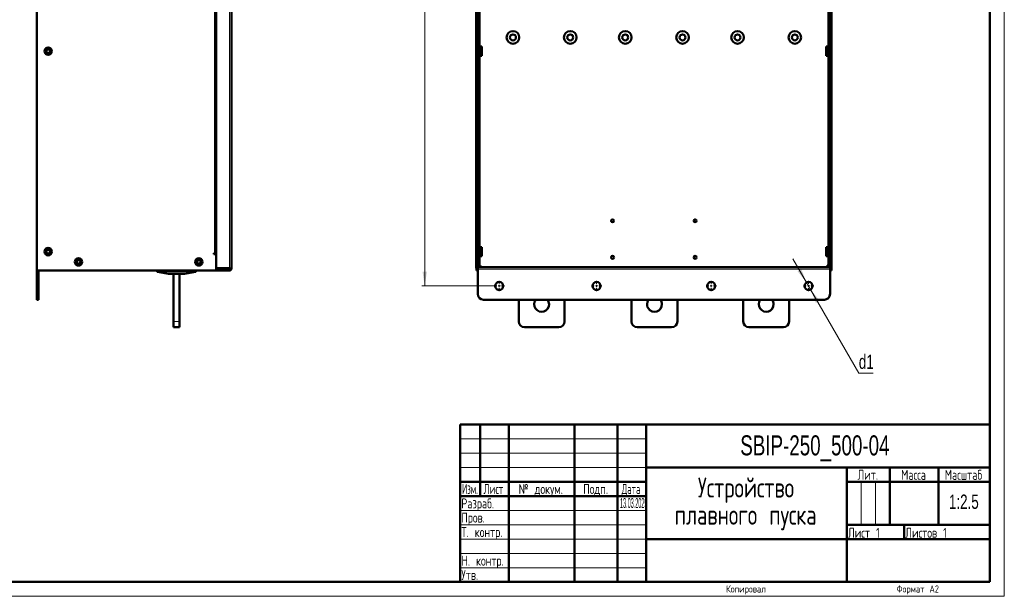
# Model space of a CAD drawing. Header units: millimetres. Extents: x 0 to 594, y 0 to 420.
# Tile 11 of 12: x 250 to 594, y 0 to 201. Entities that reach past the tile are written whole.
import ezdxf

# ---------------------------------------------------------------- set-up
doc = ezdxf.new("R2010")
doc.units = ezdxf.units.MM
doc.layers.add('ОСЕВЫЕ', color=7, linetype='Continuous')
doc.styles.add('SLDTEXTSTYLE0', font='TXT', dxfattribs={"width": 0.7, "bigfont": 'bigfont'})
doc.styles.add('SLDTEXTSTYLE1', font='TXT', dxfattribs={"width": 0.7})
doc.styles.add('SLDTEXTSTYLE2', font='TXT', dxfattribs={"width": 0.597433, "bigfont": 'bigfont'})
doc.styles.add('SLDTEXTSTYLE3', font='TXT', dxfattribs={"width": 0.628357, "bigfont": 'bigfont'})
doc.styles.add('SLDTEXTSTYLE4', font='TXT', dxfattribs={"width": 0.57744, "bigfont": 'bigfont'})
doc.styles.add('SLDTEXTSTYLE5', font='TXT', dxfattribs={"width": 0.326651})
doc.dimstyles.new('SLDDIMSTYLE0', dxfattribs={"dimtxt": 5, "dimasz": 5, "dimexe": 0, "dimexo": 0.0625, "dimgap": 1.25, "dimtad": 2, "dimdec": 1, "dimlfac": 2.5, "dimrnd": 1e-09, "dimzin": 12, "dimdsep": 46, "dimtxsty": 'SLDTEXTSTYLE1', "dimsah": 1, "dimcen": 0.09, "dimadec": 0, "dimazin": 3, "dimtfac": 1, "dimtdec": 3, "dimtofl": 0, "dimtmove": 0, "dimatfit": 3, "dimfxl": 0, "dimfrac": 2, "dimtolj": 1, "dimtzin": 12, "dimarcsym": 0})
doc.dimstyles.new('SLDDIMSTYLE1', dxfattribs={"dimtxt": 5, "dimasz": 5, "dimexe": 0, "dimexo": 0.0625, "dimgap": 1.25, "dimtad": 0, "dimtih": 1, "dimtoh": 1, "dimdec": 1, "dimlfac": 2.5, "dimrnd": 1e-09, "dimzin": 12, "dimdsep": 46, "dimtxsty": 'SLDTEXTSTYLE1', "dimsah": 1, "dimcen": 0, "dimadec": 0, "dimazin": 3, "dimtfac": 1, "dimtdec": 3, "dimtmove": 0, "dimatfit": 3, "dimfxl": 0, "dimfrac": 2, "dimtolj": 1, "dimtzin": 12, "dimarcsym": 0})

# ---------------------------------------------------------------- blocks, each defined once
blk = doc.blocks.new('SW_NOTE_0')
at = {"color": 0, "linetype": 'Continuous', "lineweight": 0, "char_height": 7, "attachment_point": 2, "style": 'SLDTEXTSTYLE0'}
for s, insert in [('Устройство', (21.44, 9)), ('плавного пуска', (21.31, -0.5))]:
    blk.add_mtext(s, dxfattribs=dict(at, insert=insert))
blk = doc.blocks.new('_D_6')
at = {"color": 7, "linetype": 'Continuous', "lineweight": 0}
for p, q in [((415.86, 346.39), (390.67, 346.39)), ((391.67, 346.39), (391.67, 108.39)), ((415.86, 108.39), (390.67, 108.39))]:
    blk.add_line(p, q, dxfattribs=at)
at = {"color": 7, "linetype": 'Continuous', "lineweight": 18}
for points in [[(391.67, 346.39), (390.9, 341.39), (392.44, 341.39)], [(391.67, 108.39), (392.44, 113.39), (390.9, 113.39)]]:
    blk.add_solid(points, dxfattribs=at)
at = {"color": 7, "linetype": 'Continuous', "lineweight": 18, "insert": (385.23, 224.72), "char_height": 5, "attachment_point": 1, "rotation": 90, "style": 'SLDTEXTSTYLE0'}
blk.add_mtext('В1', dxfattribs=at)
blk = doc.blocks.new('_D_9')
at = {"color": 7, "linetype": 'Continuous', "lineweight": 0}
for p, q in [((524.97, 109.6), (520.16, 117.92)), ((524.97, 109.6), (526.37, 107.17)), ((526.37, 107.17), (543.22, 77.99)), ((543.22, 77.99), (548.2, 77.99))]:
    blk.add_line(p, q, dxfattribs=at)
at = {"color": 7, "linetype": 'Continuous', "lineweight": 18}
for points in [[(524.97, 109.6), (523.14, 114.31), (521.81, 113.54)], [(526.37, 107.17), (528.21, 102.46), (529.54, 103.23)]]:
    blk.add_solid(points, dxfattribs=at)
at = {"color": 7, "linetype": 'Continuous', "lineweight": 18, "insert": (543.22, 84.43), "char_height": 5, "attachment_point": 1, "style": 'SLDTEXTSTYLE1'}
blk.add_mtext('d1', dxfattribs=at)
blk = doc.blocks.new('SW_CENTERMARKSYMBOL_20')
at = {"color": 0, "linetype": 'Continuous', "lineweight": 18}
for p, q in [((-0.8, 0), (-1.8, 0)), ((0, 0), (-0.4, 0)), ((0, 0.8), (0, 1.8)), ((0, 0), (0, 0.4)), ((0, 0), (0, -0.4)), ((0, 0), (0.4, 0)), ((0.8, 0), (1.8, 0)), ((0, -0.8), (0, -1.8))]:
    blk.add_line(p, q, dxfattribs=at)
blk = doc.blocks.new('SW_CENTERMARKSYMBOL_21')
at = {"color": 0, "linetype": 'Continuous', "lineweight": 18}
for p, q in [((-0.8, 0), (-1.8, 0)), ((0, 0), (-0.4, 0)), ((0, 0.8), (0, 1.8)), ((0, 0), (0, 0.4)), ((0, 0), (0, -0.4)), ((0, 0), (0.4, 0)), ((0.8, 0), (1.8, 0)), ((0, -0.8), (0, -1.8))]:
    blk.add_line(p, q, dxfattribs=at)
blk = doc.blocks.new('SW_CENTERMARKSYMBOL_22')
at = {"color": 0, "linetype": 'Continuous', "lineweight": 18}
for p, q in [((-0.8, 0), (-1.8, 0)), ((0, 0), (-0.4, 0)), ((0, 0.8), (0, 1.8)), ((0, 0), (0, 0.4)), ((0, 0), (0, -0.4)), ((0, 0), (0.4, 0)), ((0.8, 0), (1.8, 0)), ((0, -0.8), (0, -1.8))]:
    blk.add_line(p, q, dxfattribs=at)
blk = doc.blocks.new('SW_CENTERMARKSYMBOL_23')
at = {"color": 0, "linetype": 'Continuous', "lineweight": 18}
for p, q in [((-0.8, 0), (-1.8, 0)), ((0, 0), (-0.4, 0)), ((0, 0.8), (0, 1.8)), ((0, 0), (0, 0.4)), ((0, 0), (0, -0.4)), ((0, 0), (0.4, 0)), ((0.8, 0), (1.8, 0)), ((0, -0.8), (0, -1.8))]:
    blk.add_line(p, q, dxfattribs=at)

msp = doc.modelspace()

# ---------------------------------------------------------------- linework, layer by layer
at = {"color": 7, "linetype": 'Continuous', "lineweight": 50}
for p, q in [((589, 5), (589, 415)), ((256.216, 113.785), (256.216, 338.985)), ((318.816, 114.548), (318.816, 338.222)), ((324.216, 338.305), (324.216, 114.465)), ((409.672, 338.222), (409.672, 114.548)), ((409.692, 338.985), (409.692, 113.785)), ((410.172, 113.785), (410.172, 338.985)), ((410.172, 337.185), (410.172, 115.585)), ((410.772, 337.185), (410.772, 115.585)), ((532.572, 115.585), (532.572, 337.185)), ((533.172, 338.985), (533.172, 113.785)), ((533.172, 115.585), (533.172, 337.185)), ((533.652, 113.785), (533.652, 338.985)), ((533.672, 114.548), (533.672, 338.222)), ((411.572, 191.965), (410.772, 191.965)), ((411.572, 188.805), (411.572, 191.965)), ((532.572, 191.965), (531.772, 191.965)), ((531.772, 191.965), (531.772, 190.385)), ((531.772, 190.385), (531.772, 188.805)), ((410.772, 188.805), (411.572, 188.805)), ((531.772, 188.805), (532.572, 188.805)), ((411.572, 121.965), (410.772, 121.965)), ((411.572, 118.805), (411.572, 121.965)), ((532.572, 121.965), (531.772, 121.965)), ((531.772, 121.965), (531.772, 120.385)), ((531.772, 120.385), (531.772, 118.805)), ((318.256, 119.785), (318.016, 119.785)), ((318.016, 119.785), (318.016, 119.545)), ((318.016, 119.545), (318.816, 119.545)), ((318.256, 119.785), (318.816, 119.785)), ((410.772, 118.805), (411.572, 118.805)), ((531.772, 118.805), (532.572, 118.805)), ((318.816, 113.785), (256.216, 113.785)), ((256.216, 105.585), (256.216, 113.785)), ((256.816, 113.785), (256.816, 105.585)), ((298.216, 113.785), (298.216, 113.434)), ((311.816, 113.434), (311.816, 113.785)), ((312.872, 113.785), (312.872, 113.745)), ((313.85, 113.785), (313.85, 113.745)), ((313.85, 113.745), (316.574, 113.745)), ((316.761, 113.785), (316.761, 113.745)), ((316.761, 113.745), (316.927, 113.745)), ((316.927, 113.785), (316.927, 113.745)), ((323.536, 114.548), (318.816, 114.548)), ((318.816, 114.548), (318.816, 113.785)), ((318.816, 114.265), (323.536, 114.265)), ((318.816, 113.785), (323.536, 113.785)), ((322.016, 114.505), (318.896, 114.505)), ((322.016, 114.505), (323.216, 114.505)), ((323.216, 114.505), (323.216, 114.548)), ((323.536, 113.785), (323.536, 114.265)), ((323.736, 114.465), (324.216, 114.465)), ((409.672, 114.548), (409.692, 114.548)), ((409.692, 113.785), (410.172, 113.785)), ((410.172, 115.585), (410.772, 115.585)), ((410.172, 115.285), (411.152, 115.285)), ((410.172, 114.985), (533.172, 114.985)), ((410.172, 114.305), (410.172, 105.585)), ((410.652, 115.585), (410.652, 115.285)), ((410.772, 115.585), (410.852, 115.585)), ((411.152, 115.585), (410.852, 115.585)), ((411.152, 115.285), (411.152, 115.585)), ((532.192, 115.585), (532.192, 115.285)), ((532.492, 115.585), (532.192, 115.585)), ((532.192, 115.285), (533.172, 115.285)), ((532.572, 115.585), (532.492, 115.585)), ((533.172, 115.585), (532.572, 115.585)), ((532.692, 115.285), (532.692, 115.585)), ((533.172, 105.585), (533.172, 114.305)), ((533.652, 113.785), (533.172, 113.785)), ((533.672, 114.548), (533.652, 114.548)), ((298.376, 113.353), (302.21, 112.586)), ((302.222, 112.585), (307.81, 112.585)), ((304.016, 95.985), (304.016, 112.585)), ((306.016, 95.985), (306.016, 112.585)), ((307.822, 112.586), (311.656, 113.353)), ((256.216, 105.585), (256.216, 103.585)), ((256.216, 103.585), (256.816, 103.585)), ((256.816, 105.585), (256.816, 103.585)), ((412.172, 103.585), (531.172, 103.585)), ((424.472, 103.585), (424.472, 95.985)), ((440.472, 95.985), (440.472, 103.585)), ((463.872, 103.585), (463.872, 95.985)), ((479.872, 95.985), (479.872, 103.585)), ((502.872, 103.585), (502.872, 95.985)), ((518.872, 95.985), (518.872, 103.585)), ((304.016, 95.985), (304.016, 93.985)), ((304.016, 93.985), (306.016, 93.985)), ((306.016, 93.985), (306.016, 95.985)), ((438.472, 93.985), (426.472, 93.985)), ((477.872, 93.985), (465.872, 93.985)), ((516.872, 93.985), (504.872, 93.985)), ((404, 60), (589, 60)), ((404, 60), (404, 5)), ((411, 35), (411, 60)), ((421, 60), (421, 5)), ((444, 60), (444, 5)), ((459, 60), (459, 5)), ((469, 60), (469, 5)), ((469, 45), (589, 45)), ((539, 45), (539, 5)), ((554, 45), (554, 25)), ((571, 45), (571, 25)), ((404, 40), (469, 40)), ((539, 40), (589, 40)), ((404, 35), (469, 35)), ((539, 25), (589, 25)), ((559, 25), (559, 20)), ((469, 20), (589, 20)), ((20, 5), (589, 5))]:
    msp.add_line(p, q, dxfattribs=at)
at = {"color": 9, "linetype": 'Continuous', "lineweight": 18}
for p, q in [((323.536, 338.222), (323.536, 114.548)), ((318.256, 119.785), (318.256, 332.985)), ((410.852, 191.965), (410.852, 260.805)), ((532.492, 260.805), (532.492, 191.965)), ((410.852, 121.965), (410.852, 188.805)), ((532.492, 188.805), (532.492, 121.965)), ((410.852, 115.585), (410.852, 118.805)), ((532.492, 118.805), (532.492, 115.585)), ((298.616, 113.433), (298.616, 113.785)), ((298.616, 113.433), (298.616, 113.374)), ((311.416, 113.433), (298.616, 113.433)), ((311.416, 113.785), (311.416, 113.433)), ((311.416, 113.433), (311.416, 113.374)), ((316.574, 113.785), (316.574, 113.745)), ((322.016, 114.548), (322.016, 114.505)), ((533.172, 115.065), (410.172, 115.065)), ((410.172, 114.305), (533.172, 114.305)), ((302.222, 112.587), (298.388, 113.354)), ((298.616, 113.374), (311.416, 113.374)), ((307.81, 112.587), (302.222, 112.587)), ((302.222, 112.587), (302.222, 112.585)), ((311.644, 113.354), (307.81, 112.587)), ((307.81, 112.585), (307.81, 112.587)), ((256.816, 105.585), (256.216, 105.585)), ((306.016, 95.985), (304.016, 95.985))]:
    msp.add_line(p, q, dxfattribs=at)
at = {"color": 7, "linetype": 'Continuous', "lineweight": 18}
for p, q in [((404, 55), (469, 55)), ((404, 50), (469, 50)), ((404, 45), (469, 45)), ((544, 40), (544, 25)), ((549, 40), (549, 25)), ((404, 30), (469, 30)), ((404, 25), (469, 25)), ((404, 20), (469, 20)), ((404, 15), (469, 15)), ((404, 10), (469, 10))]:
    msp.add_line(p, q, dxfattribs=at)
at = {"color": 7, "linetype": 'Continuous', "lineweight": 50}
for centre, radius in [((422.472, 195.185), 2.2), ((422.472, 195.185), 1.04), ((442.472, 195.185), 2.2), ((442.472, 195.185), 1.04), ((461.672, 195.185), 2.2), ((461.672, 195.185), 1.04), ((481.672, 195.185), 2.2), ((481.672, 195.185), 1.04), ((500.872, 195.185), 2.2), ((500.872, 195.185), 1.04), ((520.872, 195.185), 2.2), ((520.872, 195.185), 1.04), ((260.216, 190.385), 1.3), ((260.216, 190.385), 0.9), ((260.216, 190.385), 0.66), ((457.272, 131.185), 0.5), ((486.072, 131.185), 0.5), ((260.216, 120.385), 1.3), ((260.216, 120.385), 0.9), ((260.216, 120.385), 0.66), ((270.816, 116.785), 1.3), ((270.816, 116.785), 0.9), ((270.816, 116.785), 0.64), ((312.816, 116.785), 1.3), ((312.816, 116.785), 0.9), ((312.816, 116.785), 0.64), ((457.272, 118.385), 0.5), ((486.072, 118.385), 0.5), ((417.672, 108.385), 1.4), ((451.672, 108.385), 1.4), ((491.672, 108.385), 1.4), ((525.672, 108.385), 1.4)]:
    msp.add_circle(centre, radius, dxfattribs=at)
for centre, radius, start, end in [((298.276, 113.434), 0.06, 180, 207.50836), ((311.756, 113.434), 0.06, 332.49164, 0), ((318.896, 114.425), 0.08, 90, 180), ((298.276, 113.434), 0.06, 228.25366, 258.69007), ((302.222, 112.645), 0.06, 258.69007, 270), ((307.81, 112.645), 0.06, 270, 281.30993), ((311.756, 113.434), 0.06, 281.30993, 311.7441), ((412.172, 105.585), 2, 180, 270), ((432.472, 101.985), 2.6, 142.02013, 0), ((432.472, 101.985), 2.6, 0, 37.97987), ((471.872, 101.985), 2.6, 142.02013, 0), ((471.872, 101.985), 2.6, 0, 37.97987), ((510.872, 101.985), 2.6, 142.02013, 0), ((510.872, 101.985), 2.6, 0, 37.97987), ((531.172, 105.585), 2, 270, 0), ((426.472, 95.985), 2, 180, 270), ((438.472, 95.985), 2, 270, 0), ((465.872, 95.985), 2, 180, 270), ((477.872, 95.985), 2, 270, 0), ((504.872, 95.985), 2, 180, 270), ((516.872, 95.985), 2, 270, 0)]:
    msp.add_arc(centre, radius, start, end, dxfattribs=at)
at = {"color": 9, "linetype": 'Continuous', "lineweight": 18}
for centre, start, end in [((298.381, 113.379), 259.0193, 285.16451), ((302.215, 112.612), 259.0193, 285.16451), ((307.817, 112.612), 254.83549, 280.9807), ((311.651, 113.379), 254.83549, 280.9807)]:
    msp.add_arc(centre, 0.026, start, end, dxfattribs=at)
for points, knots in [([(298.216, 113.434), (298.218, 113.434), (298.221, 113.433), (298.246, 113.429), (298.287, 113.422), (298.327, 113.415), (298.348, 113.412)], [0, 0, 0, 0, 0.23768543, 0.48341464, 0.73744266, 1, 1, 1, 1]), ([(298.348, 113.412), (298.389, 113.418), (298.468, 113.43), (298.568, 113.432), (298.616, 113.433)], [0, 0, 0, 0, 0.5129599, 1, 1, 1, 1]), ([(311.416, 113.433), (311.465, 113.432), (311.564, 113.43), (311.644, 113.418), (311.685, 113.412)], [0, 0, 0, 0, 0.4870401, 1, 1, 1, 1]), ([(311.685, 113.412), (311.705, 113.415), (311.745, 113.422), (311.786, 113.429), (311.812, 113.433), (311.815, 113.434), (311.816, 113.434)], [0, 0, 0, 0, 0.2625573, 0.5165854, 0.7623146, 1, 1, 1, 1]), ([(298.348, 113.412), (298.349, 113.405), (298.352, 113.391), (298.361, 113.374), (298.373, 113.36), (298.383, 113.356), (298.388, 113.354)], [0, 0, 0, 0, 0.2423312, 0.5000503, 0.721113, 1, 1, 1, 1]), ([(298.388, 113.354), (298.422, 113.359), (298.489, 113.371), (298.574, 113.373), (298.616, 113.374)], [0, 0, 0, 0, 0.5016563, 1, 1, 1, 1]), ([(311.416, 113.374), (311.458, 113.373), (311.543, 113.371), (311.61, 113.359), (311.644, 113.354)], [0, 0, 0, 0, 0.4983437, 1, 1, 1, 1]), ([(311.644, 113.354), (311.65, 113.356), (311.659, 113.36), (311.672, 113.374), (311.681, 113.391), (311.683, 113.405), (311.685, 113.412)], [0, 0, 0, 0, 0.27892058, 0.49994961, 0.7576925, 1, 1, 1, 1])]:
    msp.add_open_spline(points, degree=3, knots=knots, dxfattribs=at)
at = {"color": 7, "linetype": 'Continuous', "lineweight": 50}
for points, knots in [([(298.218, 113.434), (298.218, 113.429), (298.218, 113.419), (298.224, 113.405), (298.233, 113.392), (298.241, 113.386), (298.246, 113.383)], [0, 0, 0, 0, 0.2440656, 0.4961315, 0.7503323, 1, 1, 1, 1]), ([(311.786, 113.383), (311.791, 113.386), (311.8, 113.392), (311.809, 113.405), (311.814, 113.419), (311.814, 113.429), (311.814, 113.434)], [0, 0, 0, 0, 0.2496677, 0.5038685, 0.7559344, 1, 1, 1, 1]), ([(312.872, 113.745), (312.872, 113.745), (312.874, 113.745), (312.908, 113.745), (313.011, 113.745), (313.148, 113.745), (313.342, 113.745), (313.574, 113.745), (313.737, 113.745), (313.85, 113.745)], [0, 0, 0, 0, 0.0489036, 0.246092, 0.3672692, 0.5506857, 0.701734, 0.7948716, 1, 1, 1, 1]), ([(316.574, 113.745), (316.601, 113.745), (316.644, 113.745), (316.699, 113.745), (316.735, 113.745), (316.758, 113.745), (316.76, 113.745), (316.761, 113.745)], [0, 0, 0, 0, 0.246037, 0.3947302, 0.5449253, 0.7176784, 1, 1, 1, 1]), ([(298.264, 113.375), (298.266, 113.375), (298.269, 113.375), (298.292, 113.37), (298.326, 113.363), (298.359, 113.356), (298.376, 113.353)], [0, 0, 0, 0, 0.2483064, 0.4985086, 0.7480251, 1, 1, 1, 1]), ([(298.376, 113.353), (298.373, 113.354), (298.368, 113.356), (298.36, 113.362), (298.352, 113.373), (298.347, 113.391), (298.347, 113.405), (298.348, 113.412)], [0, 0, 0, 0, 0.15991661, 0.29686011, 0.50072617, 0.76819842, 1, 1, 1, 1]), ([(311.685, 113.412), (311.685, 113.405), (311.686, 113.391), (311.68, 113.373), (311.673, 113.362), (311.665, 113.356), (311.659, 113.354), (311.656, 113.353)], [0, 0, 0, 0, 0.231821, 0.4992739, 0.7031761, 0.840111, 1, 1, 1, 1]), ([(311.656, 113.353), (311.673, 113.356), (311.706, 113.363), (311.74, 113.37), (311.764, 113.375), (311.767, 113.375), (311.768, 113.375)], [0, 0, 0, 0, 0.25045867, 0.50142376, 0.75019467, 1, 1, 1, 1])]:
    msp.add_open_spline(points, degree=3, knots=knots, dxfattribs=at)
for points in [[(323.536, 114.548), (323.625, 114.541), (323.803, 114.527), (324.028, 114.507), (324.185, 114.486), (324.206, 114.472), (324.216, 114.465)], [(323.736, 114.465), (323.733, 114.472), (323.727, 114.486), (323.681, 114.507), (323.615, 114.527), (323.562, 114.541), (323.536, 114.548)], [(323.536, 114.265), (323.562, 114.268), (323.615, 114.274), (323.681, 114.32), (323.727, 114.386), (323.733, 114.439), (323.736, 114.465)], [(324.216, 114.465), (324.206, 114.376), (324.185, 114.198), (324.028, 113.973), (323.803, 113.816), (323.625, 113.795), (323.536, 113.785)]]:
    msp.add_open_spline(points, degree=3, dxfattribs=at)
at = {"layer": 'ОСЕВЫЕ', "lineweight": 18}
for p in [(594, 420), (0, 0)]:
    msp.add_line(p, (594, 0), dxfattribs=at)

# ---------------------------------------------------------------- block references
at = {"color": 7, "linetype": 'Continuous', "lineweight": 0}
for name, p in [('SW_CENTERMARKSYMBOL_20', (417.672, 108.385)), ('SW_CENTERMARKSYMBOL_21', (451.672, 108.385)), ('SW_CENTERMARKSYMBOL_22', (491.672, 108.385)), ('SW_CENTERMARKSYMBOL_23', (525.672, 108.385)), ('SW_NOTE_0', (482.368, 32.494))]:
    msp.add_blockref(name, p, dxfattribs=at)

# ---------------------------------------------------------------- texts
for s, insert, char_height, attachment_point, style in [('SBIP-250_500-04', (527.875, 56.22), 7, 2, 'SLDTEXTSTYLE1'), ('Лит.', (546.353, 44.18), 3.5, 2, 'SLDTEXTSTYLE0'), ('Масса', (562.306, 44.18), 3.5, 2, 'SLDTEXTSTYLE0'), ('Масштаб', (579.754, 44.18), 3.5, 2, 'SLDTEXTSTYLE0'), ('Изм.', (407.452, 39.236), 3.5, 2, 'SLDTEXTSTYLE4'), ('Лист', (415.656, 39.236), 3.5, 2, 'SLDTEXTSTYLE3'), ('№ докум.', (432.184, 39.236), 3.5, 2, 'SLDTEXTSTYLE0'), ('Подп.', (451.324, 39.236), 3.5, 2, 'SLDTEXTSTYLE0'), ('Дата', (463.689, 39.236), 3.5, 2, 'SLDTEXTSTYLE2'), ('Разраб.', (404.447, 34.18), 3.5, 1, 'SLDTEXTSTYLE0'), ('13.03.2025', (459.858, 34.34), 3.5, 1, 'SLDTEXTSTYLE5'), ('1:2.5', (579.875, 35.546), 5, 2, 'SLDTEXTSTYLE1'), ('Пров.', (404.447, 29.236), 3.5, 1, 'SLDTEXTSTYLE0'), ('Т. контр.', (404.447, 24.18), 3.5, 1, 'SLDTEXTSTYLE0'), ('Лист 1', (539.447, 23.93), 3.5, 1, 'SLDTEXTSTYLE0'), ('Листов 1', (559.447, 23.93), 3.5, 1, 'SLDTEXTSTYLE0'), ('Н. контр.', (404.447, 14.18), 3.5, 1, 'SLDTEXTSTYLE0'), ('Утв.', (404.447, 9.236), 3.5, 1, 'SLDTEXTSTYLE0'), ('Копировал', (503.804, 3.817), 2.5, 2, 'SLDTEXTSTYLE0'), ('Формат А2', (563.794, 3.817), 2.5, 2, 'SLDTEXTSTYLE0')]:
    msp.add_mtext(s, dxfattribs=dict(at, insert=insert, char_height=char_height, attachment_point=attachment_point, style=style))

# ---------------------------------------------------------------- dimensions: what is measured, and where the dimension line sits
at = {"color": 7, "linetype": 'Continuous', "lineweight": 18}
dim = msp.add_linear_dim(base=(391.672, 108.385), p1=(415.872, 346.385), p2=(415.872, 108.385), angle=90, text='В1', dimstyle='SLDDIMSTYLE0', dxfattribs=at)
dim.commit()
dim.dimension.update_dxf_attribs({"geometry": '_D_6', "text_midpoint": (391.672, 227.385), "dimtype": 160})
dim = msp.add_diameter_dim_2p(p1=(526.372, 107.173), p2=(524.972, 109.598), text='d1', dimstyle='SLDDIMSTYLE1', override={"dimpost": '<>'}, dxfattribs=at)
dim.commit()
dim.dimension.update_dxf_attribs({"geometry": '_D_9', "text_midpoint": (545.709, 81.801), "dimtype": 163})

doc.saveas('drawing.dxf')
